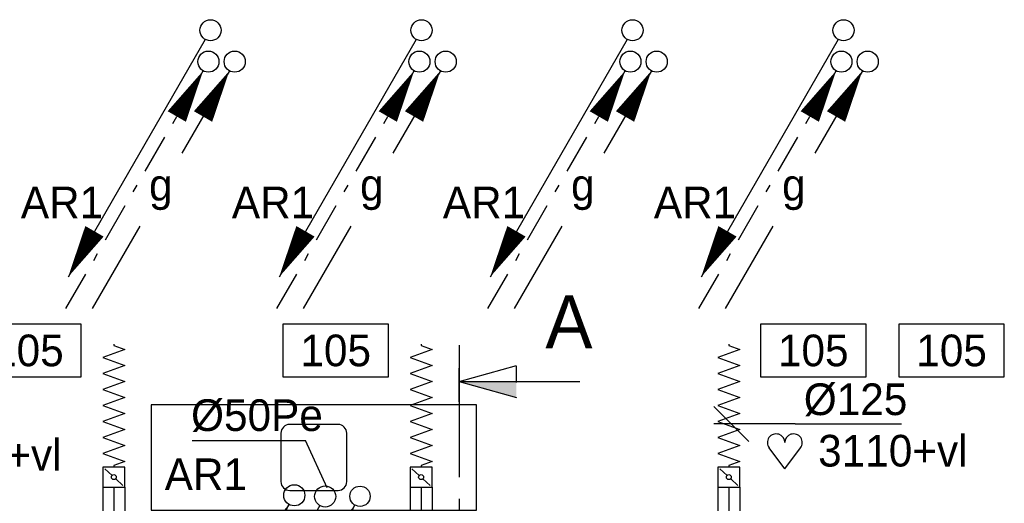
# Model space of a CAD drawing. Extents: x -1448 to 118900, y -195097 to 442500.
# Tile 52 of 103: x 48879 to 54478, y 414418 to 417167. Entities that reach past the tile are written whole.
import ezdxf
from ezdxf.enums import TextEntityAlignment as Align

# ---------------------------------------------------------------- set-up
doc = ezdxf.new("R2010")
doc.units = 0
doc.header["$LTSCALE"] = 100
doc.linetypes.add('CENTER2', pattern=[11.25, 7.5, -1.25, 1.25, -1.25])
doc.linetypes.add('LURETOUR', pattern=[6, 4, -2])
doc.layers.get('0').update_dxf_attribs({"linetype": 'CONTINUOUS'})
for name, color, linetype in [('AL74----', 7, 'CONTINUOUS'), ('BOUW', 8, 'CONTINUOUS'), ('DOORSNEDE', 1, 'CONTINUOUS'), ('WL524---', 4, 'CONTINUOUS'), ('WL531---', 4, 'CONTINUOUS'), ('WL532---', 4, 'CONTINUOUS'), ('WL541---', 4, 'CONTINUOUS'), ('WL570---', 3, 'CONTINUOUS'), ('WL570---_HARTLIJN', 1, 'CONTINUOUS'), ('WL570---_RETOUR', 3, 'CONTINUOUS'), ('WM570---', 1, 'CONTINUOUS')]:
    doc.layers.add(name, color=color, linetype=linetype)
doc.styles.add('BURO-018', font='BUROFONT.shx', dxfattribs={"height": 180})
doc.styles.add('BURO-050', font='BUROFONT.shx', dxfattribs={"height": 500})

# ---------------------------------------------------------------- blocks, each defined once
blk = doc.blocks.new('A$C3CED5FD2')
at = {"layer": 'AL74----'}
for p, q in [((0, 600), (0, 0)), ((1850, 600), (0, 600)), ((1850, 0), (1850, 600)), ((1062.5, 487.5), (787.5, 487.5)), ((737.5, 437.5), (737.5, 162.5)), ((1112.5, 162.5), (1112.5, 437.5)), ((787.5, 112.5), (1062.5, 112.5)), ((0, 0), (1850, 0))]:
    blk.add_line(p, q, dxfattribs=at)
for centre, start, end in [((787.5, 437.5), 90, 180), ((1062.5, 437.5), 0, 90), ((787.5, 162.5), 180, 270), ((1062.5, 162.5), 270, 0)]:
    blk.add_arc(centre, 50, start, end, dxfattribs=at)
blk = doc.blocks.new('LDV4109')
at = {"color": 0, "linetype": 'CONTINUOUS'}
for p, q in [((-1.125, -1.949), (-0.25, -0.433)), ((-1.688, -2.923), (-1.5, -2.598)), ((-3, -5.196), (-2.063, -3.572)), ((-3.563, -6.17), (-3.375, -5.846)), ((-4.875, -8.444), (-3.938, -6.82)), ((-5.438, -9.418), (-5.25, -9.093)), ((-6.75, -11.691), (-5.813, -10.068))]:
    blk.add_line(p, q, dxfattribs=at)
blk.add_lwpolyline([(-0.25, -0.433, 0, 1, 0), (-1.5, -2.598, 1, 1, 0)], format="xyseb", dxfattribs=at)
blk.add_circle((0, 0), 0.5, dxfattribs=at)
blk = doc.blocks.new('LDV4')
at = {"color": 0, "linetype": 'CONTINUOUS'}
for p, q in [((-0.25, -0.433), (-2.5, -4.33)), ((-4.5, -7.794), (-6.75, -11.691))]:
    blk.add_line(p, q, dxfattribs=at)
blk.add_lwpolyline([(-0.25, -0.433, 0, 1, 0), (-1.5, -2.598, 1, 1, 0)], format="xyseb", dxfattribs=at)
blk.add_circle((0, 0), 0.5, dxfattribs=at)
at = {"color": 0, "linetype": 'CONTINUOUS', "style": 'BURO-018'}
blk.add_attdef('LD_TEXT1', text='', height=1.8, dxfattribs=at).set_placement((-3.5, -6.062), align=Align.MIDDLE)
blk = doc.blocks.new('LDV2121')
at = {"color": 0, "linetype": 'CONTINUOUS'}
blk.add_line((-0.25, -0.433), (-6.75, -11.691), dxfattribs=at)
blk.add_lwpolyline([(-6.75, -11.691, 0, 1, 0), (-5.5, -9.526, 1, 1, 0)], format="xyseb", dxfattribs=at)
blk.add_circle((0, 0), 0.5, dxfattribs=at)
blk = doc.blocks.new('LU-1D-F-7D2BC')
at = {"color": 0, "linetype": 'CONTINUOUS'}
for p, q in [((-341.2, 0), (-318.5, 62.5)), ((-318.5, 62.5), (-295.7, 0)), ((-250.2, 0), (-227.5, 62.5)), ((-227.5, 62.5), (-204.7, 0)), ((-159.2, 0), (-136.5, 62.5)), ((-136.5, 62.5), (-113.7, 0)), ((-68.2, 0), (-45.5, 62.5)), ((-45.5, 62.5), (-22.7, 0)), ((22.7, 0), (45.5, 62.5)), ((45.5, 62.5), (68.2, 0)), ((113.7, 0), (136.5, 62.5)), ((136.5, 62.5), (159.2, 0)), ((204.7, 0), (227.5, 62.5)), ((227.5, 62.5), (250.2, 0)), ((295.7, 0), (318.5, 62.5)), ((318.5, 62.5), (341.2, 0)), ((-350, 0), (-341.2, 0)), ((-295.7, 0), (-273, -62.5)), ((-273, -62.5), (-250.2, 0)), ((-204.7, 0), (-182, -62.5)), ((-182, -62.5), (-159.2, 0)), ((-113.7, 0), (-91, -62.5)), ((-91, -62.5), (-68.2, 0)), ((-22.7, 0), (0, -62.5)), ((0, -62.5), (22.7, 0)), ((68.2, 0), (91, -62.5)), ((91, -62.5), (113.7, 0)), ((159.2, 0), (182, -62.5)), ((182, -62.5), (204.7, 0)), ((250.2, 0), (273, -62.5)), ((273, -62.5), (295.7, 0)), ((341.2, 0), (350, 0))]:
    blk.add_line(p, q, dxfattribs=at)
blk = doc.blocks.new('LU-1D-KL-7D70')
at = {"color": 0, "linetype": 'CONTINUOUS'}
for p, q in [((-56.4, 62.5), (-56.4, -62.5)), ((56.4, 62.5), (-56.4, 62.5)), ((56.4, -62.5), (56.4, 62.5)), ((47, 52), (9.5, 10.5)), ((-9.5, -10.5), (-47, -52)), ((-56.4, -62.5), (56.4, -62.5))]:
    blk.add_line(p, q, dxfattribs=at)
blk.add_circle((0, 0), 14.1, dxfattribs=at)
blk = doc.blocks.new('LU-1D-K-7D')
at = {"color": 0, "linetype": 'CONTINUOUS'}
for p, q in [((-0.5, 62.5), (0.5, 62.5)), ((-0.5, -62.5), (0.5, -62.5))]:
    blk.add_line(p, q, dxfattribs=at)
at = {"layer": 'WL570---_HARTLIJN', "linetype": 'CENTER2'}
blk.add_line((-0.5, 0), (0.5, 0), dxfattribs=at)
blk = doc.blocks.new('LU-ORND')
at = {"color": 0, "linetype": 'CONTINUOUS'}
for p, q in [((-3, 1.5), (-3, -1.5)), ((3, 1.5), (-3, 1.5)), ((3, -1.5), (3, 1.5)), ((-3, -1.5), (3, -1.5))]:
    blk.add_line(p, q, dxfattribs=at)
blk = doc.blocks.new('HART')
at = {"color": 1}
for q in [(-39.7, 52.4), (39.7, 52.4)]:
    blk.add_line((0, 0), q, dxfattribs=at)
for centre, start, end in [((-22.1, 65.7), 0, 217.1867), ((22.1, 65.7), 322.8133, 180)]:
    blk.add_arc(centre, 22.1, start, end, dxfattribs=at)
blk = doc.blocks.new('LDV4110')
at = {"color": 0, "linetype": 'CONTINUOUS'}
for p, q in [((-1.125, -1.949), (-0.25, -0.433)), ((-1.5, -2.598), (-1.313, -2.273)), ((-1.875, -3.248), (-1.688, -2.923)), ((-3, -5.196), (-2.063, -3.572)), ((-3.375, -5.846), (-3.188, -5.521)), ((-3.75, -6.495), (-3.563, -6.17)), ((-4.875, -8.444), (-3.938, -6.82)), ((-5.25, -9.093), (-5.063, -8.769)), ((-5.625, -9.743), (-5.438, -9.418)), ((-6.75, -11.691), (-5.813, -10.068))]:
    blk.add_line(p, q, dxfattribs=at)
blk.add_lwpolyline([(-0.25, -0.433, 0, 1, 0), (-1.5, -2.598, 1, 1, 0)], format="xyseb", dxfattribs=at)
blk.add_circle((0, 0), 0.5, dxfattribs=at)
blk = doc.blocks.new('*U213', base_point=(52974.1, 414134.7))
at = {"color": 0, "linetype": 'CONTINUOUS'}
for p, q in [((53011.3, 414035), (52811.9, 414234.4)), ((53274.1, 414134.7), (52811.6, 414134.7)), ((53274.1, 414134.7), (53880.6, 414134.7))]:
    blk.add_line(p, q, dxfattribs=at)
at = {"layer": 'WM570---', "linetype": 'CONTINUOUS', "style": 'BURO-018'}
blk.add_text('%%c125', height=180, dxfattribs=at).set_placement((53324.1, 414184.7))

msp = doc.modelspace()

# ---------------------------------------------------------------- linework, layer by layer
at = {"layer": 'DOORSNEDE', "color": 220, "linetype": 'CENTER2'}
msp.add_line((51377.9, 415317), (51377.9, 410355.1), dxfattribs=at)
at = {"layer": 'DOORSNEDE', "color": 220}
for p, q in [((51377.9, 415110.2), (51703, 415200.5)), ((51704.1, 415104.1), (51704.1, 415197.5)), ((51377.9, 415110.2), (51703, 415019.9)), ((51377.9, 415110.2), (52064.3, 415110.2))]:
    msp.add_line(p, q, dxfattribs=at)
at = {"layer": 'DOORSNEDE', "color": 5}
msp.add_line((51377.9, 414994.3), (51377.9, 415185.9), dxfattribs=at)
at = {"layer": 'DOORSNEDE', "color": 220}
msp.add_solid([(51703, 415019.9), (51703, 415110.2), (51377.9, 415110.2)], dxfattribs=at)
at = {"layer": 'WL532---', "color": 1}
for p in [(49859.3, 414774.8), (50627.4, 414505.2)]:
    msp.add_line(p, (50504.8, 414774.8), dxfattribs=at)

# ---------------------------------------------------------------- block references
at = {"layer": 'AL74----', "rotation": 180}
msp.add_blockref('A$C3CED5FD2', (51476.5, 414978.2), dxfattribs=at)
at = {"layer": 'WL524---', "color": 2, "xscale": 120, "yscale": 120, "zscale": 120}
for p in [(49963.8, 417106.8), (51163.8, 417106.8), (52363.8, 417106.8), (53563.8, 417106.8), (50615.9, 414456.4)]:
    msp.add_blockref('LDV2121', p, dxfattribs=at)
at = {"layer": 'WL531---', "color": 2, "xscale": 120, "yscale": 120, "zscale": 120}
for p in [(49951.8, 416928.3), (51151.8, 416928.3), (52351.8, 416928.3), (53551.8, 416928.3), (50440.2, 414463.1)]:
    msp.add_blockref('LDV4109', p, dxfattribs=at)
at = {"layer": 'WL532---', "color": 2, "xscale": 115.5, "yscale": 115.5, "zscale": 115.5}
msp.add_blockref('LDV4110', (50813.9, 414457.3), dxfattribs=at)
at = {"layer": 'WL541---', "color": 2}
ref = msp.add_blockref('LDV4', (50101.2, 416928.3), dxfattribs=dict(at, xscale=119.9999999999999, yscale=119.9999999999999, zscale=119.9999999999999))
ref.add_attrib('LD_TEXT1', 'g', dxfattribs={"layer": '0', "color": 1, "linetype": 'CONTINUOUS', "height": 180, "style": 'BURO-018'}).set_placement((49681.2, 416200.8), align=Align.MIDDLE)
ref = msp.add_blockref('LDV4', (51301.2, 416928.3), dxfattribs=dict(at, xscale=119.9999999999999, yscale=119.9999999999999, zscale=119.9999999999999))
ref.add_attrib('LD_TEXT1', 'g', dxfattribs={"layer": '0', "color": 1, "linetype": 'CONTINUOUS', "height": 180, "style": 'BURO-018'}).set_placement((50881.2, 416200.8), align=Align.MIDDLE)
ref = msp.add_blockref('LDV4', (52501.2, 416928.3), dxfattribs=dict(at, xscale=119.9999999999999, yscale=119.9999999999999, zscale=119.9999999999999))
ref.add_attrib('LD_TEXT1', 'g', dxfattribs={"layer": '0', "color": 1, "linetype": 'CONTINUOUS', "height": 180, "style": 'BURO-018'}).set_placement((52081.2, 416200.8), align=Align.MIDDLE)
ref = msp.add_blockref('LDV4', (53701.2, 416928.3), dxfattribs=dict(at, xscale=119.9999999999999, yscale=119.9999999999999, zscale=119.9999999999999))
ref.add_attrib('LD_TEXT1', 'g', dxfattribs={"layer": '0', "color": 1, "linetype": 'CONTINUOUS', "height": 180, "style": 'BURO-018'}).set_placement((53281.2, 416200.8), align=Align.MIDDLE)
at = {"layer": 'WL570---_RETOUR', "linetype": 'LURETOUR', "rotation": 270}
for p in [(49414, 414972.8), (51161.6, 414972.8), (52911.6, 414972.8)]:
    msp.add_blockref('LU-1D-F-7D2BC', p, dxfattribs=at)
at = {"layer": 'WL570---_RETOUR', "linetype": 'CONTINUOUS', "rotation": 90.0000000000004}
for p in [(49414, 414566.4), (51161.6, 414566.4), (52911.6, 414566.4)]:
    msp.add_blockref('LU-1D-KL-7D70', p, dxfattribs=at)
at = {"layer": 'WL570---_RETOUR', "linetype": 'LURETOUR', "rotation": 270}
for p, xscale in [((49414, 414088.4), 842.983407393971), ((51161.6, 414088.3), 843.1519073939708), ((52911.6, 414088.3), 843.1519073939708)]:
    msp.add_blockref('LU-1D-K-7D', p, dxfattribs=dict(at, xscale=xscale))
at = {"layer": 'WM570---'}
ref = msp.add_blockref('LU-ORND', (48928.1, 415286.7), dxfattribs=dict(at, xscale=100, yscale=100, zscale=100))
ref.add_attrib('LU_TEXT1', '105', dxfattribs={"layer": '0', "color": 1, "linetype": 'CONTINUOUS', "height": 180, "style": 'BURO-018'}).set_placement((48928.1, 415286.7), align=Align.MIDDLE)
ref = msp.add_blockref('LU-ORND', (50675.8, 415286.7), dxfattribs=dict(at, xscale=100, yscale=100, zscale=100))
ref.add_attrib('LU_TEXT1', '105', dxfattribs={"layer": '0', "color": 1, "linetype": 'CONTINUOUS', "height": 180, "style": 'BURO-018'}).set_placement((50675.8, 415286.7), align=Align.MIDDLE)
ref = msp.add_blockref('LU-ORND', (53391.6, 415286.7), dxfattribs=dict(at, xscale=100, yscale=100, zscale=100))
ref.add_attrib('LU_TEXT1', '105', dxfattribs={"layer": '0', "color": 1, "linetype": 'CONTINUOUS', "height": 180, "style": 'BURO-018'}).set_placement((53391.6, 415286.7), align=Align.MIDDLE)
ref = msp.add_blockref('LU-ORND', (54178.1, 415286.7), dxfattribs=dict(at, xscale=100, yscale=100, zscale=100))
ref.add_attrib('LU_TEXT1', '105', dxfattribs={"layer": '0', "color": 1, "linetype": 'CONTINUOUS', "height": 180, "style": 'BURO-018'}).set_placement((54178.1, 415286.7), align=Align.MIDDLE)
msp.add_blockref('*U213', (52987.8, 414869), dxfattribs=at)
at = {"layer": 'WM570---', "xscale": 2.25, "yscale": 2.25, "zscale": 2.25}
msp.add_blockref('HART', (53230, 414614.4), dxfattribs=at)

# ---------------------------------------------------------------- texts
at = {"layer": 'BOUW', "color": 1, "style": 'BURO-018'}
for p in [(48885.1, 416038.2), (50085.1, 416038.2), (51285.1, 416038.2), (52485.1, 416038.2), (49703.2, 414492.5)]:
    msp.add_text('AR1', height=180, dxfattribs=at).set_placement(p)
at = {"layer": 'DOORSNEDE', "color": 2, "style": 'BURO-050'}
msp.add_text('A', height=300, dxfattribs=at).set_placement((51868.4, 415299.3))
at = {"layer": 'WL570---', "color": 1, "style": 'BURO-018'}
msp.add_text('%%C50Pe', height=180, dxfattribs=at).set_placement((49853.2, 414828.7))
at = {"layer": 'WM570---', "color": 1, "style": 'BURO-018'}
for p in [(53419.4, 414626.6), (48267, 414603.7)]:
    msp.add_text('3110+vl', height=180, dxfattribs=at).set_placement(p)

doc.saveas('drawing.dxf')
